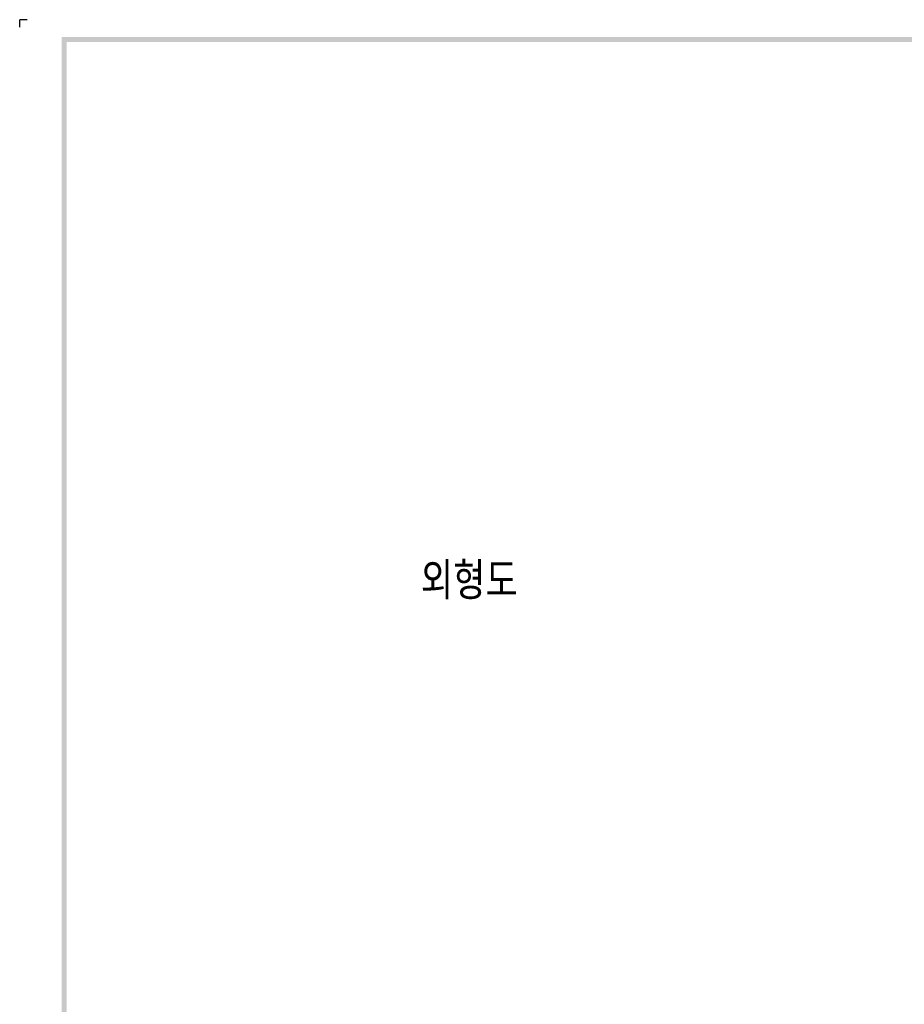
# Model space of a CAD drawing. Extents: x 976 to 2710, y -907 to 1760.
# Tile 2 of 24: x 976 to 1335, y 1361 to 1760. Entities that reach past the tile are written whole.
import ezdxf

# ---------------------------------------------------------------- set-up
doc = ezdxf.new("R2010")
doc.units = 0
doc.header["$LTSCALE"] = 3
doc.header["$MEASUREMENT"] = 0
doc.layers.add('di', color=3, linetype='CONTINUOUS')
doc.layers.add('dwg', color=7, linetype='CONTINUOUS')
doc.styles.get("Standard").update_dxf_attribs({"font": 'romans.shx', "height": 4, "bigfont": 'ghs.shx'})

msp = doc.modelspace()

# ---------------------------------------------------------------- linework, layer by layer
at = {"layer": 'di'}
for p in [(978.984, 1760.058), (975.984, 1757.058)]:
    msp.add_line(p, (975.984, 1760.058), dxfattribs=at)
at = {"layer": 'dwg'}
for points in [[(992.984, 1753.058), (994.984, 1751.058), (2624.984, 1753.058), (2622.984, 1751.058)], [(992.984, 605.058), (994.984, 606.058), (992.984, 1753.058), (994.984, 1751.058)]]:
    msp.add_trace(points, dxfattribs=at)

# ---------------------------------------------------------------- texts
at = {"layer": 'di', "insert": (1138.535, 1540.115), "char_height": 15, "width": 74.93994, "attachment_point": 1}
msp.add_mtext('{\\Fromans,hgs|c129;외형도}', dxfattribs=at)

doc.saveas('drawing.dxf')
